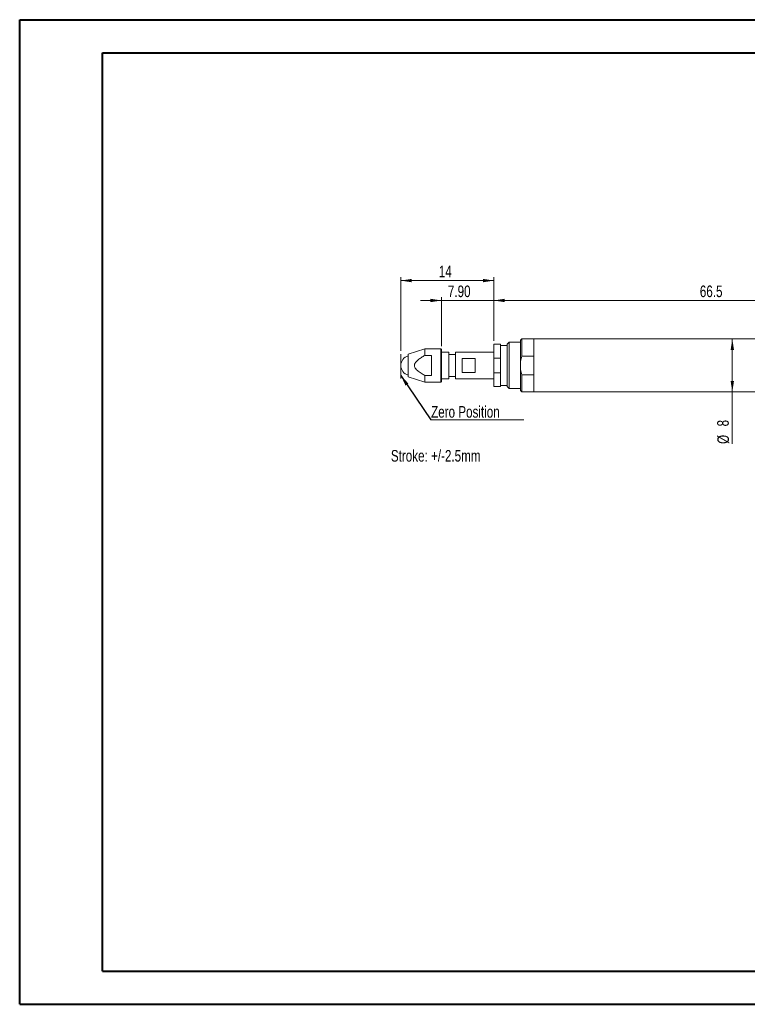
# Model space of a CAD drawing. Header units: millimetres. Extents: x 0 to 420, y 0 to 297.
# Tile 1 of 2: x 0 to 219, y 0 to 297. Entities that reach past the tile are written whole.
import ezdxf

# ---------------------------------------------------------------- set-up
doc = ezdxf.new("R2010")
doc.units = ezdxf.units.MM
doc.linetypes.add('CENTERX2', pattern=[20.32, 12.7, -2.54, 2.54, -2.54])
doc.styles.add('SLDTEXTSTYLE0', font='TXT', dxfattribs={"width": 0.75})
doc.dimstyles.new('SLDDIMSTYLE0', dxfattribs={"dimtxt": 3.5, "dimasz": 3.302, "dimexe": 0, "dimexo": 0.0625, "dimgap": 0.875, "dimtad": 1, "dimlfac": 0.5, "dimrnd": 1e-09, "dimzin": 12, "dimdsep": 46, "dimtxsty": 'SLDTEXTSTYLE0', "dimsah": 1, "dimcen": 0.09, "dimadec": 0, "dimazin": 3, "dimtfac": 1, "dimtofl": 0, "dimtmove": 0, "dimatfit": 3, "dimfxl": 0, "dimfrac": 2, "dimtolj": 1, "dimtzin": 12, "dimarcsym": 0})
doc.dimstyles.new('SLDDIMSTYLE2', dxfattribs={"dimtxt": 3.5, "dimasz": 3.302, "dimexe": 0, "dimexo": 0.0625, "dimgap": 0.875, "dimtad": 1, "dimlfac": 0.5, "dimrnd": 1e-09, "dimzin": 4, "dimdsep": 46, "dimtxsty": 'SLDTEXTSTYLE0', "dimsah": 1, "dimcen": 0.09, "dimadec": 0, "dimazin": 1, "dimtfac": 1, "dimtmove": 0, "dimatfit": 0, "dimfxl": 0, "dimfrac": 2, "dimtolj": 1, "dimtzin": 12, "dimarcsym": 0})
doc.dimstyles.new('SLDDIMSTYLE3', dxfattribs={"dimtxt": 0, "dimasz": 3.302, "dimexe": 0, "dimexo": 0.0625, "dimgap": 0, "dimtad": 0, "dimtih": 1, "dimtoh": 1, "dimdec": 0, "dimrnd": 1e-09, "dimzin": 0, "dimdsep": 46, "dimtxsty": 'Standard', "dimsah": 1, "dimcen": 0.09, "dimadec": 0, "dimazin": 0, "dimtfac": 3.302, "dimtdec": 0, "dimtofl": 0, "dimtmove": 0, "dimatfit": 3, "dimfxl": 0, "dimfrac": 2, "dimtolj": 1, "dimtzin": 0, "dimarcsym": 0})

# ---------------------------------------------------------------- blocks, each defined once
blk = doc.blocks.new('_D')
at = {"color": 7, "linetype": 'Continuous', "lineweight": 0}
for p, q in [((114.95, 197.37), (114.95, 219.52)), ((142.98, 218.52), (114.95, 218.52)), ((142.98, 200.32), (142.98, 219.52))]:
    blk.add_line(p, q, dxfattribs=at)
for points in [[(114.95, 218.52), (118.25, 218.01), (118.25, 219.03)], [(142.98, 218.52), (139.68, 219.03), (139.68, 218.01)]]:
    blk.add_solid(points, dxfattribs=at)
at = {"color": 7, "linetype": 'Continuous', "lineweight": 0, "insert": (126.38, 223.03, 0.2), "char_height": 3.5, "attachment_point": 1, "style": 'SLDTEXTSTYLE0'}
blk.add_mtext('14', dxfattribs=at)
blk = doc.blocks.new('_D_1')
at = {"color": 7, "linetype": 'Continuous', "lineweight": 0}
for p, q in [((142.98, 200.32), (142.98, 213.52)), ((142.98, 212.52), (276.18, 212.52)), ((276.18, 202.72), (276.18, 213.52))]:
    blk.add_line(p, q, dxfattribs=at)
for points in [[(142.98, 212.52), (146.28, 212.01), (146.28, 213.03)], [(276.18, 212.52), (272.88, 213.03), (272.88, 212.01)]]:
    blk.add_solid(points, dxfattribs=at)
at = {"color": 7, "linetype": 'Continuous', "lineweight": 0, "insert": (205.06, 217.03, 3.61), "char_height": 3.5, "attachment_point": 1, "style": 'SLDTEXTSTYLE0'}
blk.add_mtext('66.5', dxfattribs=at)
blk = doc.blocks.new('_D_3')
at = {"color": 7, "linetype": 'Continuous', "lineweight": 0}
for p, q in [((127.18, 212.52), (120.83, 212.52)), ((127.18, 198.72), (127.18, 213.52)), ((127.18, 212.52), (142.98, 212.52)), ((142.98, 200.32), (142.98, 213.52)), ((142.98, 212.52), (149.33, 212.52))]:
    blk.add_line(p, q, dxfattribs=at)
for points in [[(127.18, 212.52), (123.88, 213.03), (123.88, 212.01)], [(142.98, 212.52), (146.28, 212.01), (146.28, 213.03)]]:
    blk.add_solid(points, dxfattribs=at)
at = {"color": 7, "linetype": 'Continuous', "lineweight": 0, "insert": (129.13, 217.03, 3.61), "char_height": 3.5, "attachment_point": 1, "style": 'SLDTEXTSTYLE0'}
blk.add_mtext('7.90', dxfattribs=at)
blk = doc.blocks.new('_D_4')
at = {"color": 7, "linetype": 'Continuous', "lineweight": 0}
for p, q in [((155.98, 200.92), (215.85, 200.92)), ((214.85, 200.92), (214.85, 184.92)), ((155.98, 184.92), (215.85, 184.92)), ((214.85, 184.92), (214.85, 169.25))]:
    blk.add_line(p, q, dxfattribs=at)
for points in [[(214.85, 200.92), (214.34, 197.62), (215.36, 197.62)], [(214.85, 184.92), (215.36, 188.22), (214.34, 188.22)]]:
    blk.add_solid(points, dxfattribs=at)
at = {"color": 7, "linetype": 'Continuous', "lineweight": 0, "char_height": 3.5, "attachment_point": 1, "rotation": 90, "style": 'SLDTEXTSTYLE0'}
for s, insert in [('8', (210.28, 174.53, 3.61)), ('%%c', (210.34, 169.25, 3.61))]:
    blk.add_mtext(s, dxfattribs=dict(at, insert=insert))
blk = doc.blocks.new('SW_NOTE_2')
at = {"color": 0, "linetype": 'Continuous', "lineweight": 0}
for p, q in [((0, 0), (28.06, 0)), ((28.06, 0), (0, 0)), ((0, 0), (28.06, 0)), ((28.06, 0), (0, 0)), ((0, 0), (28.06, 0)), ((28.06, 0), (0, 0))]:
    blk.add_line(p, q, dxfattribs=at)
at = {"color": 0, "linetype": 'Continuous', "lineweight": 0, "insert": (0.07, 4.15), "char_height": 3.5, "attachment_point": 1, "style": 'SLDTEXTSTYLE0'}
blk.add_mtext('Zero Position', dxfattribs=at)

msp = doc.modelspace()

# ---------------------------------------------------------------- linework, layer by layer
at = {"color": 7, "linetype": 'Continuous', "lineweight": 40}
for p, q in [((0.079, 0.215), (0.079, 297.215)), ((0.079, 297.215), (420.079, 297.215)), ((25.079, 10.215), (25.079, 287.215)), ((25.079, 287.215), (410.079, 287.215)), ((25.079, 10.215), (410.079, 10.215)), ((0.079, 0.215), (420.079, 0.215))]:
    msp.add_line(p, q, dxfattribs=at)
at = {"color": 7, "linetype": 'Continuous', "lineweight": 15}
for p, q in [((144.981, 199.321), (142.981, 199.321)), ((142.981, 199.321), (142.981, 195.148)), ((144.981, 199.321), (144.981, 195.148)), ((147.581, 199.921), (146.981, 199.321)), ((146.981, 192.921), (146.981, 199.321)), ((150.981, 199.921), (147.581, 199.921)), ((147.581, 199.921), (147.581, 192.921)), ((151.381, 200.921), (150.981, 200.521)), ((150.981, 194.149), (150.981, 200.521)), ((154.981, 200.921), (151.381, 200.921)), ((151.381, 200.921), (151.381, 195.704)), ((250.581, 200.921), (154.981, 200.921)), ((154.981, 200.921), (154.981, 192.921)), ((154.981, 195.704), (154.981, 200.921)), ((122.181, 197.921), (117.181, 196.321)), ((117.181, 189.521), (117.181, 196.321)), ((126.981, 197.921), (122.181, 197.921)), ((122.181, 197.921), (122.181, 195.921)), ((127.181, 197.721), (126.981, 197.921)), ((126.981, 187.921), (126.981, 197.921)), ((127.181, 197.721), (127.181, 188.121)), ((129.381, 196.921), (127.181, 196.921)), ((129.381, 188.921), (129.381, 196.921)), ((131.381, 196.221), (129.381, 196.221)), ((142.981, 196.921), (131.381, 196.921)), ((131.381, 188.921), (131.381, 196.921)), ((146.981, 198.921), (144.981, 198.921)), ((122.181, 195.921), (124.181, 195.921)), ((124.181, 195.921), (124.181, 189.921)), ((133.381, 190.813), (133.381, 195.028)), ((133.381, 195.028), (137.381, 195.028)), ((137.381, 195.028), (137.381, 190.813)), ((142.981, 195.148), (144.981, 195.148)), ((142.981, 195.148), (142.981, 190.693)), ((144.981, 192.921), (144.981, 195.148)), ((151.381, 195.704), (150.981, 194.149)), ((150.981, 194.149), (150.981, 191.692)), ((151.381, 195.704), (154.981, 195.704)), ((137.381, 190.813), (133.381, 190.813)), ((144.981, 190.693), (142.981, 190.693)), ((142.981, 190.693), (142.981, 186.521)), ((144.981, 190.693), (144.981, 192.921)), ((144.981, 190.693), (144.981, 186.521)), ((146.981, 186.521), (146.981, 192.921)), ((147.581, 192.921), (147.581, 185.921)), ((150.981, 191.692), (151.381, 190.137)), ((150.981, 185.321), (150.981, 191.692)), ((154.981, 190.137), (151.381, 190.137)), ((151.381, 190.137), (151.381, 184.921)), ((154.981, 192.921), (154.981, 184.921)), ((154.981, 184.921), (154.981, 190.137)), ((117.181, 189.521), (122.181, 187.921)), ((122.181, 189.921), (122.181, 187.921)), ((124.181, 189.921), (122.181, 189.921)), ((122.181, 187.921), (126.981, 187.921)), ((126.981, 187.921), (127.181, 188.121)), ((127.181, 188.921), (129.381, 188.921)), ((129.381, 189.621), (131.381, 189.621)), ((131.381, 188.921), (142.981, 188.921)), ((142.981, 186.521), (144.981, 186.521)), ((144.981, 186.921), (146.981, 186.921)), ((146.981, 186.521), (147.581, 185.921)), ((147.581, 185.921), (150.981, 185.921)), ((150.981, 185.321), (151.381, 184.921)), ((151.381, 184.921), (154.981, 184.921)), ((154.981, 184.921), (250.581, 184.921))]:
    msp.add_line(p, q, dxfattribs=at)
at = {"color": 7, "linetype": 'CENTERX2', "lineweight": 0}
msp.add_line((114.952, 196.373), (114.952, 188.993), dxfattribs=at)
at = {"color": 7, "linetype": 'Continuous', "lineweight": 15}
msp.add_arc((117.952, 192.921), 3, 104.90345, 255.09655, dxfattribs=at)
msp.add_open_spline([(122.181, 195.921), (121.831, 195.728), (121.129, 195.341), (120.161, 194.678), (119.446, 194.005), (119.095, 193.357), (119.028, 192.839), (119.155, 192.345), (119.465, 191.852), (119.924, 191.38), (120.662, 190.806), (121.426, 190.331), (122.008, 190.015), (122.181, 189.921)], degree=3, knots=[0, 0, 0, 0, 0.133126, 0.2671783, 0.3906249, 0.4563663, 0.5087209, 0.5608652, 0.6228694, 0.7008851, 0.779201, 0.9342493, 1, 1, 1, 1], dxfattribs=at)

# ---------------------------------------------------------------- block references
at = {"color": 7, "linetype": 'Continuous', "lineweight": 0}
msp.add_blockref('SW_NOTE_2', (123.998, 176.519), dxfattribs=at)

# ---------------------------------------------------------------- texts
at = {"color": 7, "linetype": 'Continuous', "lineweight": 0, "insert": (111.947, 167.414), "char_height": 3.5, "attachment_point": 1, "style": 'SLDTEXTSTYLE0'}
msp.add_mtext('Stroke: +/-2.5mm', dxfattribs=at)

# ---------------------------------------------------------------- dimensions: what is measured, and where the dimension line sits
at = {"color": 7, "linetype": 'Continuous', "lineweight": 0}
for base, p2, text, picture, middle in [((114.952, 218.521), (114.952, 196.373), '14', '_D', (128.967, 218.521)), ((276.181, 212.521), (276.181, 201.721), '66.5', '_D_1', (209.581, 212.521))]:
    dim = msp.add_linear_dim(base=base, p1=(142.981, 199.321), p2=p2, text=text, dimstyle='SLDDIMSTYLE0', dxfattribs=at)
    dim.commit()
    dim.dimension.update_dxf_attribs({"geometry": picture, "text_midpoint": middle, "dimtype": 160})
dim = msp.add_linear_dim(base=(142.981, 212.521), p1=(127.181, 197.721), p2=(142.981, 199.321), dimstyle='SLDDIMSTYLE2', dxfattribs=at)
dim.commit()
dim.dimension.update_dxf_attribs({"geometry": '_D_3', "text_midpoint": (135.081, 212.521), "dimtype": 160})
dim = msp.add_linear_dim(base=(214.849, 184.921), p1=(154.981, 200.921), p2=(154.981, 184.921), angle=90, text='%%c<>', dimstyle='SLDDIMSTYLE0', dxfattribs=at)
dim.commit()
dim.dimension.update_dxf_attribs({"geometry": '_D_4', "text_midpoint": (214.849, 174.609), "dimtype": 160})

# ---------------------------------------------------------------- leaders
msp.add_leader([(114.952, 189.877), (123.998, 176.519)], dimstyle='SLDDIMSTYLE3', dxfattribs=at)

doc.saveas('drawing.dxf')
